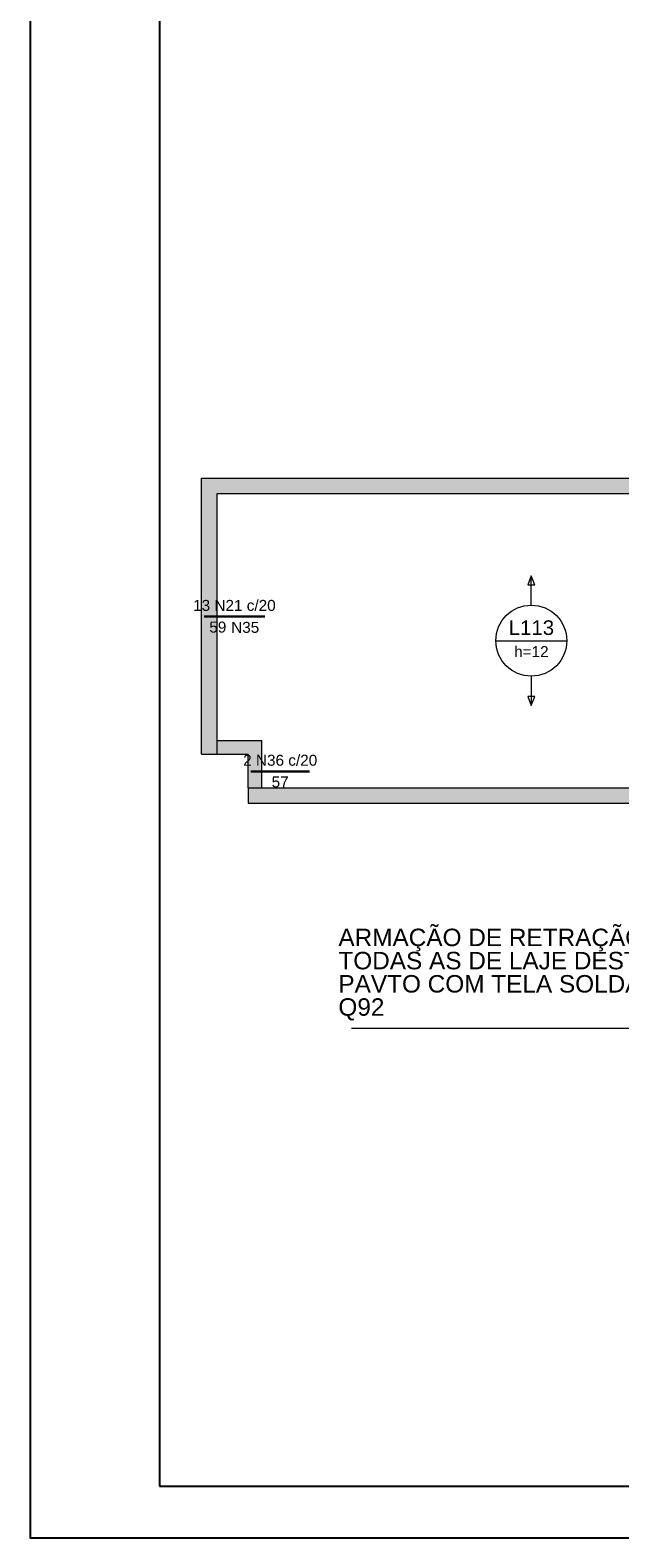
# Model space of a CAD drawing. Header units: millimetres. Extents: x 0 to 84.1, y 0 to 59.4.
# Tile 1 of 8: x 0 to 11.4, y 0 to 29.1. Entities that reach past the tile are written whole.
import ezdxf

# ---------------------------------------------------------------- set-up
doc = ezdxf.new("R2010")
doc.units = ezdxf.units.MM
doc.header["$MEASUREMENT"] = 0
doc.linetypes.add('NULL', pattern=[0])
for name, color, linetype, lineweight in [('CONTRAVENTAMENTOS', 4, 'Continuous', 9), ('Descrição da armadura', 7, 'Continuous', 0), ('DT-Armadura negativa', 4, 'Continuous', 30), ('DT-Hachura viga em laje', 254, 'Continuous', 5), ('DT-Textos', 7, 'Continuous', 5), ('DT-Título', 3, 'Continuous', 20), ('FO-Vigas', 1, 'Continuous', 20), ('Textos armaduras', 7, 'Continuous', 0)]:
    doc.layers.add(name, color=color, linetype=linetype, lineweight=lineweight)
doc.layers.add('SEDUC_MARF', color=1, linetype='Continuous')
doc.layers.add('SEDUC_MARGG', color=7, linetype='Continuous')
doc.styles.add('Arial', font='txt')

msp = doc.modelspace()

# ---------------------------------------------------------------- hatches: boundary and pattern name
at = {"layer": 'DT-Hachura viga em laje', "linetype": 'Continuous'}
for points in [[(15.754, 20.459), (15.754, 20.459), (3.311, 20.459), (3.611, 20.159), (15.754, 20.159), (15.754, 20.459)], [(3.611, 20.159), (3.611, 20.159), (3.311, 20.459), (3.311, 15.132), (3.611, 15.132), (3.611, 20.159)], [(4.475, 15.392), (4.475, 15.392), (3.611, 15.392), (3.461, 15.262), (3.611, 15.132), (4.215, 15.132), (4.475, 15.392)], [(4.475, 14.482), (4.475, 14.482), (4.475, 15.392), (4.215, 15.132), (4.215, 14.482), (4.345, 14.332), (4.475, 14.482)], [(15.754, 14.482), (15.754, 14.482), (4.215, 14.482), (4.215, 14.182), (15.754, 14.182), (15.754, 14.482)]]:
    msp.add_hatch(color=254, dxfattribs=at).paths.add_polyline_path(points)

# ---------------------------------------------------------------- linework, layer by layer
at = {"layer": 'CONTRAVENTAMENTOS'}
msp.add_line((11.991, 9.834), (6.207, 9.834), dxfattribs=at)
at = {"layer": 'DT-Armadura negativa'}
for points in [[(3.361, 17.785), (4.531, 17.785)], [(4.265, 14.797), (5.396, 14.797)]]:
    msp.add_lwpolyline(points, dxfattribs=at)
at = {"layer": 'DT-Textos'}
for p, q in [((9.682, 18.571), (9.612, 18.401)), ((9.612, 18.401), (9.753, 18.401)), ((9.753, 18.401), (9.682, 18.571)), ((8.997, 17.32), (10.368, 17.32)), ((9.753, 16.24), (9.612, 16.24)), ((9.612, 16.24), (9.682, 16.07)), ((9.682, 16.07), (9.753, 16.24))]:
    msp.add_line(p, q, dxfattribs=at)
for points in [[(9.682, 18.006), (9.682, 18.571)], [(9.682, 16.635), (9.682, 16.07)]]:
    msp.add_lwpolyline(points, dxfattribs=at)
msp.add_circle((9.682, 17.32), 0.685, dxfattribs=at)
at = {"layer": 'FO-Vigas'}
for p, q in [((3.311, 20.459), (15.754, 20.459)), ((3.311, 15.132), (3.311, 20.459)), ((3.611, 20.159), (15.754, 20.159)), ((3.611, 15.132), (3.611, 20.159)), ((3.611, 15.392), (4.475, 15.392)), ((4.475, 14.482), (4.475, 15.392)), ((3.311, 15.132), (3.611, 15.132)), ((3.611, 15.132), (4.215, 15.132)), ((4.215, 14.482), (4.215, 15.132)), ((4.215, 14.482), (4.215, 14.182)), ((4.215, 14.482), (15.754, 14.482)), ((4.215, 14.182), (15.754, 14.182))]:
    msp.add_line(p, q, dxfattribs=at)
at = {"layer": 'SEDUC_MARF'}
msp.add_lwpolyline([(84.1, 59.4), (0, 59.4), (0, 0), (84.1, 0)], close=True, dxfattribs=at)
at = {"layer": 'SEDUC_MARGG'}
msp.add_lwpolyline([(2.5, 1), (83.1, 1), (83.1, 58.4), (2.5, 58.4)], close=True, dxfattribs=at)

# ---------------------------------------------------------------- texts
at = {"layer": 'Descrição da armadura', "linetype": 'NULL', "char_height": 0.2118, "line_spacing_factor": 0.9, "style": 'Arial'}
for s, insert, width, attachment_point in [('13 N21 c/20', (3.946, 17.892), 3.1277, 8), ('N35', (4.426, 17.468), 1.06399, 9), ('2 N36 c/20', (4.831, 14.903), 2.80513, 8)]:
    msp.add_mtext(s, dxfattribs=dict(at, insert=insert, width=width, attachment_point=attachment_point))
at = {"layer": 'DT-Textos', "linetype": 'NULL', "attachment_point": 8, "line_spacing_factor": 0.798, "style": 'Arial'}
for s, insert, char_height, width in [('L113', (9.683, 17.426), 0.2824, 1.7352), ('h=12', (9.683, 17.003), 0.2118, 1.30642)]:
    msp.add_mtext(s, dxfattribs=dict(at, insert=insert, char_height=char_height, width=width))
at = {"layer": 'DT-Título', "linetype": 'NULL', "insert": (5.955, 9.987), "char_height": 0.33676, "width": 6.89927, "attachment_point": 7, "line_spacing_factor": 0.798, "style": 'Arial'}
msp.add_mtext('ARMAÇÃO DE RETRAÇÃO EM TODAS AS DE LAJE DESTE PAVTO COM TELA SOLDADA Q92', dxfattribs=at)
at = {"layer": 'Textos armaduras', "linetype": 'NULL', "char_height": 0.2118, "width": 1.04514, "line_spacing_factor": 0.9, "style": 'Arial'}
for s, insert, attachment_point in [('59', (3.461, 17.688), 1), ('57', (4.83, 14.7), 2)]:
    msp.add_mtext(s, dxfattribs=dict(at, insert=insert, attachment_point=attachment_point))

doc.saveas('drawing.dxf')
